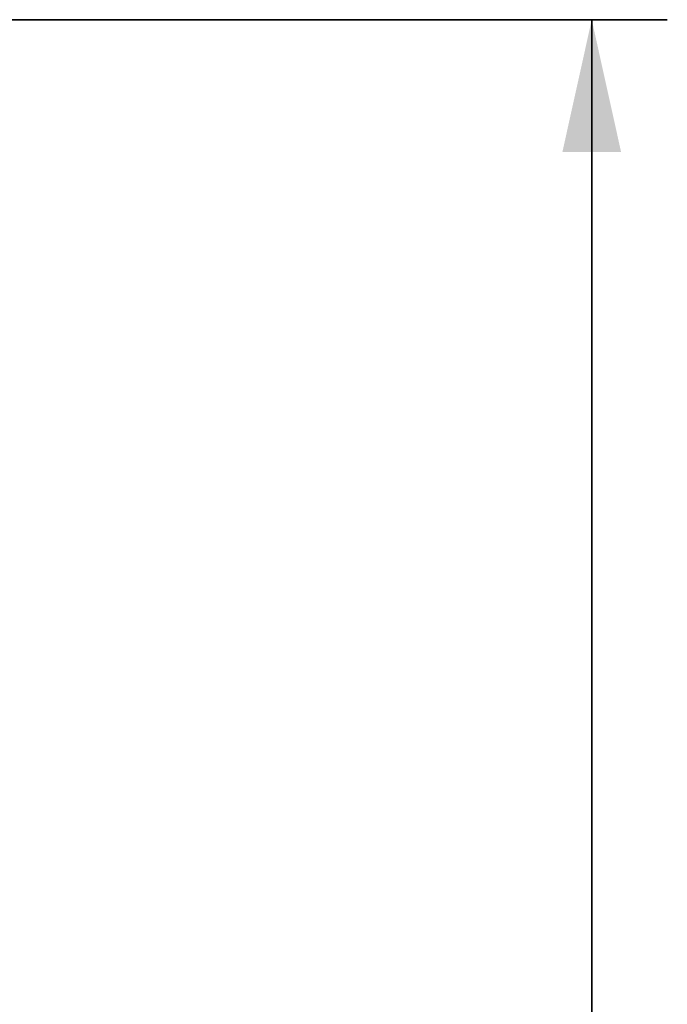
# Model space of a CAD drawing. Header units: millimetres. Extents: x 4 to 1188, y 1 to 840.
# Tile 150 of 210: x 736 to 753, y 402 to 428. Entities that reach past the tile are written whole.
import ezdxf

# ---------------------------------------------------------------- set-up
doc = ezdxf.new("R2010")
doc.units = ezdxf.units.MM
doc.layers.add('1', color=7, linetype='Continuous')
doc.styles.add('Arial Unicode MS', font='Arial Unicode MS')
doc.dimstyles.get("Standard").update_dxf_attribs({"dimtxt": 0.18, "dimasz": 0.18, "dimexe": 0.18, "dimexo": 0.0625, "dimgap": 0.09, "dimtad": 0, "dimtih": 1, "dimtoh": 1, "dimdec": 4, "dimzin": 0, "dimdsep": 46, "dimtxsty": 'Standard', "dimcen": 0.09, "dimadec": 0, "dimazin": 0, "dimtfac": 1, "dimtdec": 4, "dimtofl": 0, "dimtmove": 0, "dimatfit": 3, "dimfxl": 0, "dimtolj": 1, "dimtzin": 0, "dimarcsym": 0})

# ---------------------------------------------------------------- blocks, each defined once
blk = doc.blocks.new('_U19')
at = {"layer": '1', "color": 18, "lineweight": 35}
for p, q in [((725.929, 427.753), (752.781, 427.753)), ((750.781, 427.753), (750.781, 286.274)), ((723.352, 286.274), (752.781, 286.274))]:
    blk.add_line(p, q, dxfattribs=at)
at = {"layer": '1', "color": 18, "lineweight": 70}
for points in [[(750.781, 427.753), (751.557, 424.253), (750.005, 424.253)], [(750.781, 286.274), (750.005, 289.774), (751.557, 289.774)]]:
    blk.add_solid(points, dxfattribs=at)
at = {"layer": '1', "color": 18, "linetype": 'Continuous', "lineweight": 13, "insert": (750.026, 351.662), "char_height": 5, "attachment_point": 7, "rotation": 90, "line_spacing_factor": 1.047437, "style": 'Arial Unicode MS'}
blk.add_mtext('\\fArial Unicode MS|b0|i0;\\W1.0000;990', dxfattribs=at)

msp = doc.modelspace()

# ---------------------------------------------------------------- dimensions: what is measured, and where the dimension line sits
at = {"layer": '1', "color": 18, "linetype": 'Continuous', "lineweight": 13}
dim = msp.add_linear_dim(base=(750.7812, 286.2743), p1=(724.9294, 427.7529), p2=(692.6738, 286.2743), angle=90, dimstyle='Standard', override={"dimtxt": 5, "dimasz": 3.5, "dimexe": 2, "dimexo": 1, "dimgap": 2.5, "dimtad": 1, "dimtih": 0, "dimtoh": 0, "dimdec": 0, "dimlfac": 7, "dimzin": 8, "dimdsep": 44, "dimlunit": 2, "dimtxsty": 'Arial Unicode MS', "dimsah": 1, "dimse1": 0, "dimse2": 0, "dimsd1": 0, "dimsd2": 0, "dimclrd": 18, "dimclre": 18, "dimclrt": 18, "dimtol": 0, "dimtm": -0.1, "dimtfac": 0.4, "dimtdec": 2, "dimtofl": 1, "dimtmove": 0, "dimtzin": 8, "dimlwd": 35, "dimlwe": 35}, dxfattribs=at)
dim.commit()
dim.dimension.update_dxf_attribs({"geometry": '_U19', "text_midpoint": (750.7812, 357.0136), "dimtype": 160})

doc.saveas('drawing.dxf')
